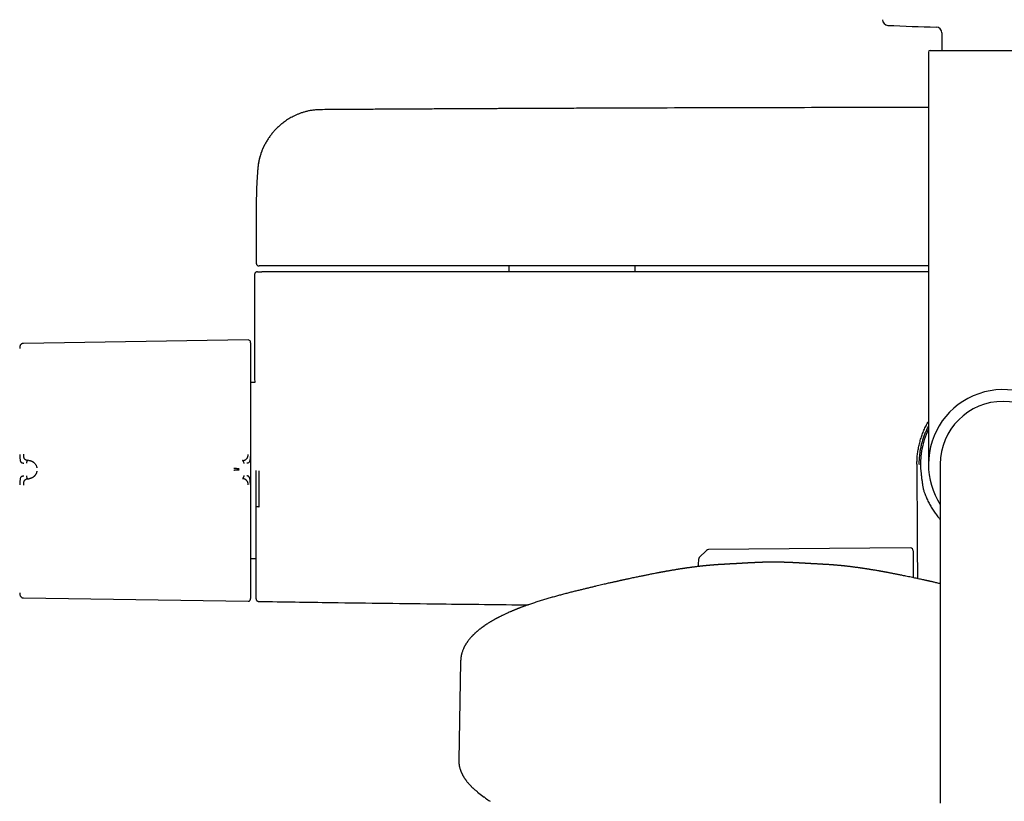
# Model space of a CAD drawing. Header units: millimetres. Extents: x 8 to 1764, y 12 to 2805.
# Tile 5 of 27: x 726 to 898, y 1314 to 1450. Entities that reach past the tile are written whole.
import ezdxf

# ---------------------------------------------------------------- set-up
doc = ezdxf.new("R2010")
doc.units = ezdxf.units.MM

msp = doc.modelspace()

# ---------------------------------------------------------------- linework, layer by layer
at = {"color": 7, "linetype": 'Continuous', "lineweight": 30}
for p, q in [((886.77, 1447.41), (886.77, 1444.36)), ((884.42, 1444.06), (884.42, 1372.36)), ((884.72, 1444.36), (910.12, 1444.36)), ((767.52, 1417.84), (767.52, 1417.8)), ((767.52, 1417.8), (767.52, 1407.36)), ((811.42, 1406.86), (811.42, 1405.86)), ((833.42, 1405.86), (833.42, 1406.86)), ((767.22, 1405.36), (767.22, 1391.83)), ((766.1, 1394), (727.01, 1393.4)), ((766.59, 1393.03), (766.58, 1393.2)), ((767.24, 1386.56), (766.59, 1386.56)), ((727.95, 1373.04), (727.8, 1373.05)), ((882.82, 1372.36), (882.86, 1372.35)), ((882.82, 1372.36), (882.86, 1372.35)), ((886.47, 1372.36), (886.47, 1313.4)), ((883.14, 1370.7), (883.14, 1370.69)), ((727.8, 1369.82), (727.95, 1369.84)), ((845.83, 1357.37), (844.57, 1356.14)), ((881.26, 1357.82), (846.17, 1357.51)), ((881.77, 1357.32), (881.77, 1352.63)), ((766.59, 1355.96), (767.42, 1355.96)), ((866.22, 1354.95), (866.22, 1354.95)), ((727.01, 1349.12), (766.1, 1348.52)), ((803.05, 1338), (802.74, 1320.9)), ((806.01, 1315.36), (805.81, 1315.51)), ((806, 1315.35), (807.13, 1314.47))]:
    msp.add_line(p, q, dxfattribs=at)
at = {"color": 7, "linetype": 'Continuous', "lineweight": 30, "flags": 128}
for points in [[(767.43, 1371.26), (767.43, 1371.21), (767.43, 1371.13), (767.43, 1370.99), (767.43, 1370.82), (767.43, 1370.61), (767.43, 1370.36), (767.43, 1370.08), (767.43, 1369.76), (767.43, 1369.44), (767.43, 1369.09), (767.43, 1368.95), (767.43, 1368.8), (767.43, 1368.65), (767.43, 1368.55), (767.43, 1367.88), (767.43, 1367.22), (767.43, 1366.57), (767.43, 1365.92), (767.43, 1365.28), (767.43, 1364.32), (767.43, 1363.84), (767.43, 1363.61), (767.43, 1363.55), (767.43, 1363.54), (767.43, 1363.53), (767.43, 1363.53), (767.43, 1363.53), (767.43, 1363.53), (767.43, 1363.53), (767.43, 1363.53), (767.43, 1363.48), (767.43, 1363.39), (767.43, 1363.26), (767.43, 1363.1), (767.43, 1362.9), (767.43, 1362.68), (767.43, 1362.43), (767.43, 1362.14), (767.43, 1361.83), (767.43, 1361.48), (767.43, 1361.24), (767.43, 1361.07), (767.43, 1360.95), (767.43, 1360.82), (767.43, 1360.7), (767.43, 1360.57), (767.43, 1360.11), (767.43, 1359.63), (767.43, 1359.15), (767.43, 1358.86), (767.43, 1358.56), (767.43, 1358.26), (767.43, 1357.96), (767.43, 1357.62), (767.43, 1357.31), (767.43, 1357.04), (767.43, 1356.81), (767.43, 1356.62), (767.43, 1356.45), (767.43, 1356.24), (767.43, 1356.01), (767.43, 1355.78), (767.43, 1355.53), (767.43, 1355.27), (767.43, 1355.04), (767.43, 1354.45), (767.43, 1353.9), (767.43, 1353.53), (767.43, 1353.2), (767.43, 1352.91), (767.43, 1352.61), (767.43, 1352.32), (767.43, 1352.22), (767.43, 1352.13), (767.43, 1352.03), (767.43, 1351.94), (767.43, 1351.85), (767.43, 1351.79), (767.43, 1351.65), (767.43, 1351.51), (767.43, 1351.37), (767.43, 1351.24), (767.43, 1351.11), (767.43, 1350.99), (767.43, 1350.91), (767.43, 1350.84), (767.43, 1350.78), (767.43, 1350.74), (767.43, 1350.71), (767.43, 1350.69), (767.43, 1350.67), (767.43, 1350.67), (767.43, 1350.67)], [(767.47, 1371.26), (767.47, 1370.71), (767.47, 1370.12), (767.47, 1369.5), (767.47, 1368.84), (767.47, 1368.13), (767.47, 1367.85), (767.47, 1367.57), (767.47, 1367.28), (767.47, 1367), (767.47, 1366.72), (767.47, 1366.42), (767.47, 1366.09), (767.47, 1365.77), (767.47, 1365.45), (767.47, 1365.09), (767.47, 1365.08), (767.47, 1365.07), (767.47, 1365.07), (767.47, 1365.07), (767.47, 1365.07), (767.47, 1365.07), (767.47, 1365.07), (767.47, 1365.07), (767.47, 1365.07), (767.47, 1365.07)], [(844.42, 1355.8), (844.39, 1354.99), (844.38, 1354.58)]]:
    msp.add_lwpolyline(points, dxfattribs=at)
at = {"color": 7, "linetype": 'Continuous', "lineweight": 30}
for centre, radius, start, end in [((877.41, 1449.71), 1, 180.5, 267.3946), ((897.42, 1889.51), 441.25, 267.3946, 268.4905), ((885.77, 1447.41), 1, 0, 88.4905), ((884.72, 1444.06), 0.3, 90, 180), ((766.11, 1393.6), 0.396, 16.6163, 90.8829), ((897.42, 1372.36), 13, 327.3846, 180), ((897.42, 1372.36), 10.95, 0, 180), ((897.42, 1372.36), 14.37, 154.7516, 186.6248), ((897.42, 1372.36), 13, 180, 212.6154), ((846.18, 1357.01), 0.5, 90.5, 134.362), ((881.27, 1357.32), 0.5, 0, 90.5), ((844.92, 1355.78), 0.5, 134.362, 178.2461), ((764.2, 1349.48), 2.39, 343.3885, 360), ((1767.22, 1371.26), 1000, 181.17981, 181.27569)]:
    msp.add_arc(centre, radius, start, end, dxfattribs=at)
for points, knots in [([(778.63, 1434.05), (778.41, 1434.04), (777.97, 1434.03), (777.34, 1433.96), (776.73, 1433.86), (776.15, 1433.72), (775.61, 1433.57), (775.09, 1433.39), (774.61, 1433.2), (774.16, 1433), (773.75, 1432.78), (773.35, 1432.56), (772.97, 1432.33), (772.6, 1432.08), (772.28, 1431.85), (771.99, 1431.62), (771.64, 1431.33), (771.23, 1430.96), (770.77, 1430.5), (770.34, 1430.01), (769.94, 1429.5), (769.56, 1428.96), (769.21, 1428.38), (768.91, 1427.82), (768.66, 1427.29), (768.46, 1426.8), (768.28, 1426.28), (768.11, 1425.74), (767.98, 1425.17), (767.87, 1424.6), (767.83, 1424.22), (767.81, 1424.04)], [0, 0, 0, 0, 0.041428, 0.081257, 0.119522, 0.156246, 0.191445, 0.225127, 0.257295, 0.287935, 0.317016, 0.344531, 0.373478, 0.400441, 0.425415, 0.448392, 0.469392, 0.509904, 0.551682, 0.590768, 0.630898, 0.672067, 0.714271, 0.757578, 0.789644, 0.822788, 0.857005, 0.892305, 0.928697, 0.966153, 1, 1, 1, 1]), ([(884.42, 1434.42), (882.67, 1434.42), (874.23, 1434.42), (859.08, 1434.39), (844.98, 1434.36), (836.86, 1434.33), (834.74, 1434.32), (832.62, 1434.32), (830.5, 1434.31), (828.37, 1434.3), (826.27, 1434.29), (824.24, 1434.29), (822.31, 1434.28), (820.49, 1434.27), (818.7, 1434.26), (816.95, 1434.26), (815.24, 1434.25), (813.95, 1434.24), (813.04, 1434.24), (812.5, 1434.24), (811.93, 1434.23), (811.33, 1434.23), (810.7, 1434.23), (809.99, 1434.23), (809.21, 1434.22), (808.34, 1434.22), (807.44, 1434.21), (806.48, 1434.21), (805.47, 1434.2), (804.41, 1434.2), (803.31, 1434.19), (802.16, 1434.19), (800.96, 1434.18), (799.72, 1434.17), (798.44, 1434.17), (797.11, 1434.16), (795.74, 1434.15), (794.32, 1434.15), (792.86, 1434.14), (791.35, 1434.13), (789.79, 1434.12), (788.24, 1434.11), (786.69, 1434.1), (785.15, 1434.09), (783.57, 1434.08), (781.95, 1434.08), (780.3, 1434.06), (779.19, 1434.05), (778.63, 1434.05)], [0, 0, 0, 0, 0.049527, 0.239495, 0.429463, 0.449523, 0.469584, 0.489645, 0.509705, 0.529766, 0.549807, 0.569508, 0.587171, 0.604453, 0.621356, 0.637879, 0.654022, 0.669785, 0.674665, 0.679755, 0.685139, 0.690817, 0.696788, 0.703054, 0.710815, 0.718984, 0.727561, 0.736546, 0.746135, 0.756149, 0.766588, 0.777451, 0.78874, 0.800453, 0.812591, 0.825154, 0.838141, 0.851554, 0.865391, 0.879653, 0.89434, 0.909452, 0.923677, 0.938259, 0.953199, 0.968497, 0.984164, 1, 1, 1, 1]), ([(769.2, 1428.35), (769.19, 1428.34), (769.14, 1428.24), (769.06, 1428.1), (768.97, 1427.93), (768.91, 1427.81), (768.85, 1427.69), (768.79, 1427.57), (768.74, 1427.46), (768.7, 1427.36), (768.65, 1427.26), (768.6, 1427.14), (768.53, 1426.98), (768.46, 1426.79), (768.37, 1426.56), (768.28, 1426.3), (768.22, 1426.08), (768.17, 1425.92), (768.14, 1425.83), (768.12, 1425.75), (768.1, 1425.67), (768.08, 1425.6), (768.06, 1425.5), (768.03, 1425.37), (767.99, 1425.22), (767.96, 1425.08), (767.94, 1424.94), (767.91, 1424.81), (767.89, 1424.67), (767.87, 1424.54), (767.85, 1424.39), (767.83, 1424.23), (767.81, 1424.09), (767.8, 1423.99), (767.8, 1423.96)], [0, 0, 0, 0, 0.00924, 0.070874, 0.103124, 0.133689, 0.162569, 0.189764, 0.215272, 0.239092, 0.261225, 0.288874, 0.32554, 0.371225, 0.422443, 0.481652, 0.548859, 0.571885, 0.589812, 0.607416, 0.624697, 0.641656, 0.658291, 0.692849, 0.725923, 0.757488, 0.787543, 0.816113, 0.844139, 0.874227, 0.906414, 0.940749, 0.977292, 1, 1, 1, 1]), ([(767.8, 1423.96), (767.8, 1423.93), (767.79, 1423.86), (767.78, 1423.74), (767.77, 1423.62), (767.76, 1423.5), (767.75, 1423.38), (767.74, 1423.27), (767.73, 1423.15), (767.72, 1423.01), (767.71, 1422.85), (767.7, 1422.66), (767.68, 1422.47), (767.67, 1422.28), (767.66, 1422.09), (767.65, 1421.9), (767.63, 1421.72), (767.62, 1421.55), (767.62, 1421.38), (767.61, 1421.21), (767.6, 1421.04), (767.59, 1420.85), (767.58, 1420.66), (767.57, 1420.47), (767.56, 1420.28), (767.56, 1420.1), (767.55, 1419.93), (767.55, 1419.76), (767.54, 1419.6), (767.54, 1419.43), (767.53, 1419.27), (767.53, 1419.11), (767.53, 1418.95), (767.53, 1418.77), (767.52, 1418.61), (767.52, 1418.48), (767.52, 1418.36), (767.52, 1418.25), (767.52, 1418.14), (767.52, 1418.03), (767.52, 1417.93), (767.52, 1417.86), (767.52, 1417.82)], [0, 0, 0, 0, 0.014073, 0.0344528, 0.0534633, 0.0718434, 0.0898157, 0.1075742, 0.1259077, 0.1453439, 0.1742856, 0.2037688, 0.2333691, 0.2638149, 0.2953103, 0.3252321, 0.3535692, 0.3809331, 0.4075301, 0.4353849, 0.4637378, 0.4935908, 0.5247043, 0.5570067, 0.5889962, 0.6175063, 0.6446041, 0.6717311, 0.6991847, 0.7268644, 0.7545802, 0.7823276, 0.8107305, 0.8414456, 0.8745619, 0.8941998, 0.914594, 0.9347085, 0.9533032, 0.9703799, 0.9859436, 1, 1, 1, 1]), ([(767.52, 1407.36), (767.52, 1407.32), (767.53, 1407.24), (767.56, 1407.15), (767.59, 1407.09), (767.62, 1407.05), (767.64, 1407.03), (767.67, 1406.99), (767.72, 1406.96), (767.78, 1406.92), (767.85, 1406.88), (767.94, 1406.86), (767.99, 1406.86), (768.02, 1406.86)], [0, 0, 0, 0, 0.120653, 0.223633, 0.303955, 0.334767, 0.36325, 0.400668, 0.478387, 0.584053, 0.701568, 0.840573, 1, 1, 1, 1]), ([(768.25, 1406.86), (768.25, 1406.86), (768.25, 1406.86), (768.25, 1406.86), (768.25, 1406.86), (768.24, 1406.86), (768.24, 1406.86), (768.23, 1406.86), (768.23, 1406.86), (768.23, 1406.86), (768.23, 1406.86), (768.23, 1406.86), (768.22, 1406.86), (768.22, 1406.86), (768.22, 1406.86), (768.22, 1406.86), (768.22, 1406.86), (768.21, 1406.86), (768.2, 1406.86), (768.19, 1406.86), (768.19, 1406.86), (768.18, 1406.86), (768.18, 1406.86), (768.15, 1406.86), (768.1, 1406.86), (768.05, 1406.86), (768.02, 1406.86), (768.02, 1406.86), (768.02, 1406.86)], [0, 0, 0, 0, 0.007098, 0.015378, 0.024839, 0.034649, 0.043776, 0.052903, 0.06203, 0.064029, 0.065774, 0.067837, 0.070218, 0.072918, 0.075936, 0.079273, 0.09009, 0.103316, 0.125041, 0.139826, 0.154331, 0.168837, 0.183346, 0.197858, 0.353332, 0.630969, 0.878854, 1, 1, 1, 1]), ([(768.75, 1406.86), (768.72, 1406.86), (768.65, 1406.86), (768.56, 1406.86), (768.48, 1406.86), (768.41, 1406.86), (768.36, 1406.86), (768.33, 1406.86), (768.29, 1406.86), (768.27, 1406.86), (768.26, 1406.86), (768.25, 1406.86)], [0, 0, 0, 0, 0.124313, 0.250379, 0.373554, 0.499975, 0.581965, 0.664762, 0.749742, 0.866522, 1, 1, 1, 1]), ([(884.42, 1406.86), (883.6, 1406.86), (876.5, 1406.86), (863.11, 1406.86), (844.23, 1406.86), (825.36, 1406.86), (806.49, 1406.86), (787.62, 1406.86), (775.04, 1406.86), (768.75, 1406.86)], [0, 0, 0, 0, 0.021098, 0.184242, 0.347388, 0.510536, 0.673686, 0.836841, 1, 1, 1, 1]), ([(767.72, 1405.86), (767.67, 1405.85), (767.57, 1405.84), (767.44, 1405.78), (767.33, 1405.68), (767.26, 1405.57), (767.22, 1405.46), (767.22, 1405.38), (767.22, 1405.35)], [0, 0, 0, 0, 0.176854, 0.367296, 0.563683, 0.716408, 0.862915, 1, 1, 1, 1]), ([(767.72, 1405.86), (767.72, 1405.86), (767.72, 1405.86), (767.76, 1405.86), (767.83, 1405.86), (767.92, 1405.86), (767.96, 1405.86)], [0, 0, 0, 0, 0.129979, 0.419964, 0.709967, 1, 1, 1, 1]), ([(767.96, 1405.86), (767.97, 1405.86), (767.97, 1405.86), (768, 1405.86), (768.05, 1405.86), (768.12, 1405.86), (768.2, 1405.86), (768.29, 1405.86), (768.38, 1405.86), (768.45, 1405.86), (768.48, 1405.86)], [0, 0, 0, 0, 0.120081, 0.240494, 0.369919, 0.499995, 0.62942, 0.759495, 0.879582, 1, 1, 1, 1]), ([(884.42, 1405.86), (883.59, 1405.86), (876.47, 1405.86), (863.03, 1405.86), (844.12, 1405.86), (825.21, 1405.86), (806.3, 1405.86), (787.39, 1405.86), (774.78, 1405.86), (768.48, 1405.86)], [0, 0, 0, 0, 0.0213265, 0.1844324, 0.3475398, 0.5106494, 0.6737621, 0.8368787, 1, 1, 1, 1]), ([(726.42, 1392.89), (726.41, 1392.86), (726.38, 1392.73), (726.38, 1392.6), (726.37, 1392.5)], [0, 0, 0, 0, 0.219601, 1, 1, 1, 1]), ([(727.01, 1393.4), (726.97, 1393.39), (726.9, 1393.39), (726.8, 1393.36), (726.71, 1393.32), (726.62, 1393.25), (726.54, 1393.17), (726.48, 1393.09), (726.44, 1392.99), (726.42, 1392.92), (726.41, 1392.89)], [0, 0, 0, 0, 0.118974, 0.24329, 0.370908, 0.500425, 0.629749, 0.757022, 0.881088, 1, 1, 1, 1]), ([(766.58, 1393.2), (766.58, 1393.21), (766.58, 1393.24), (766.58, 1393.28), (766.57, 1393.32), (766.57, 1393.36), (766.56, 1393.39), (766.56, 1393.43), (766.55, 1393.45), (766.55, 1393.48), (766.54, 1393.52), (766.53, 1393.58), (766.51, 1393.64), (766.5, 1393.69), (766.49, 1393.7)], [0, 0, 0, 0, 0.148706, 0.350976, 0.476305, 0.57918, 0.660142, 0.720609, 0.744277, 0.764669, 0.810187, 0.867385, 0.949069, 1, 1, 1, 1]), ([(766.59, 1372.23), (766.59, 1372.52), (766.59, 1373.1), (766.59, 1373.97), (766.59, 1374.84), (766.59, 1375.72), (766.59, 1376.54), (766.59, 1377.3), (766.59, 1377.99), (766.59, 1378.68), (766.59, 1379.37), (766.59, 1380.12), (766.59, 1380.92), (766.59, 1381.77), (766.59, 1382.61), (766.59, 1383.43), (766.59, 1384.22), (766.59, 1384.98), (766.59, 1385.72), (766.59, 1386.43), (766.59, 1387.11), (766.59, 1387.76), (766.59, 1388.38), (766.59, 1388.97), (766.59, 1389.52), (766.59, 1390), (766.59, 1390.4), (766.59, 1390.75), (766.59, 1391.08), (766.59, 1391.37), (766.59, 1391.67), (766.59, 1391.96), (766.59, 1392.23), (766.59, 1392.46), (766.59, 1392.65), (766.59, 1392.8), (766.59, 1392.91), (766.59, 1392.98), (766.59, 1393.03), (766.59, 1393.03), (766.59, 1393.03)], [0, 0, 0, 0, 0.025952, 0.051905, 0.078484, 0.105246, 0.132415, 0.154017, 0.175632, 0.197665, 0.219769, 0.241891, 0.270552, 0.29922, 0.328199, 0.35726, 0.386479, 0.415276, 0.444127, 0.473038, 0.50197, 0.53138, 0.560795, 0.590076, 0.619305, 0.648378, 0.671087, 0.693811, 0.71623, 0.738581, 0.760951, 0.788826, 0.816706, 0.844065, 0.871258, 0.898052, 0.924, 0.949742, 0.974865, 1, 1, 1, 1]), ([(767.22, 1391.83), (767.22, 1391.77), (767.22, 1391.35), (767.22, 1390.56), (767.23, 1389.65), (767.23, 1388.93), (767.23, 1388.42), (767.23, 1387.95), (767.23, 1387.5), (767.24, 1387.05), (767.24, 1386.73), (767.24, 1386.57), (767.24, 1386.56)], [0, 0, 0, 0, 0.036933, 0.241767, 0.452203, 0.557368, 0.653378, 0.739189, 0.823672, 0.908166, 0.991801, 1, 1, 1, 1]), ([(882.42, 1372.36), (882.42, 1372.64), (882.43, 1373.2), (882.5, 1374.04), (882.62, 1374.87), (882.79, 1375.7), (883, 1376.51), (883.25, 1377.31), (883.55, 1378.1), (883.9, 1378.87), (884.19, 1379.45), (884.37, 1379.76), (884.42, 1379.83)], [0, 0, 0, 0, 0.107524, 0.215048, 0.322572, 0.430096, 0.53762, 0.645144, 0.752668, 0.860192, 0.967716, 1, 1, 1, 1]), ([(882.82, 1372.36), (882.82, 1372.53), (882.82, 1372.86), (882.85, 1373.36), (882.89, 1373.86), (882.96, 1374.41), (883.06, 1375.02), (883.19, 1375.68), (883.36, 1376.33), (883.57, 1376.98), (883.8, 1377.62), (884.05, 1378.22), (884.26, 1378.68), (884.38, 1378.93), (884.42, 1378.99)], [0, 0, 0, 0, 0.072689, 0.145377, 0.218322, 0.291265, 0.3886, 0.48599, 0.583327, 0.682107, 0.78094, 0.879726, 0.967533, 1, 1, 1, 1]), ([(726.41, 1374.06), (726.41, 1373.96), (726.42, 1373.77), (726.42, 1373.5), (726.43, 1373.25), (726.46, 1373.04), (726.5, 1372.88), (726.55, 1372.76), (726.62, 1372.7), (726.72, 1372.64), (726.83, 1372.6), (726.97, 1372.58), (727.05, 1372.58), (727.1, 1372.57), (727.11, 1372.57), (727.11, 1372.57), (727.12, 1372.57)], [0, 0, 0, 0, 0.117772, 0.228252, 0.33124, 0.427014, 0.515099, 0.595624, 0.669421, 0.735797, 0.846044, 0.926768, 0.978141, 0.992758, 0.997301, 1, 1, 1, 1]), ([(727.01, 1374.13), (727.01, 1374.08), (727.01, 1374), (727.01, 1373.89), (727.02, 1373.8), (727.03, 1373.73), (727.04, 1373.66), (727.06, 1373.57), (727.1, 1373.47), (727.14, 1373.39), (727.18, 1373.34), (727.22, 1373.29), (727.25, 1373.26), (727.29, 1373.23), (727.33, 1373.21), (727.37, 1373.18), (727.42, 1373.16), (727.48, 1373.13), (727.55, 1373.1), (727.66, 1373.07), (727.75, 1373.06), (727.8, 1373.05)], [0, 0, 0, 0, 0.06903, 0.134235, 0.175164, 0.213842, 0.250153, 0.316409, 0.379903, 0.440877, 0.499493, 0.531343, 0.56443, 0.598777, 0.634403, 0.671316, 0.709518, 0.749005, 0.806292, 0.890329, 1, 1, 1, 1]), ([(765.13, 1373.01), (765.13, 1373.01), (765.13, 1373.01), (765.14, 1373.01), (765.15, 1373.01), (765.18, 1373.01), (765.22, 1373.02), (765.25, 1373.02), (765.29, 1373.03), (765.33, 1373.04), (765.37, 1373.05), (765.42, 1373.07), (765.48, 1373.09), (765.55, 1373.12), (765.62, 1373.16), (765.69, 1373.2), (765.74, 1373.24), (765.81, 1373.29), (765.88, 1373.36), (765.94, 1373.44), (766, 1373.53), (766.04, 1373.62), (766.07, 1373.72), (766.09, 1373.83), (766.1, 1373.95), (766.1, 1374.03), (766.1, 1374.08)], [0, 0, 0, 0, 0.000491, 0.00471, 0.016802, 0.036352, 0.063454, 0.085778, 0.111551, 0.140816, 0.173613, 0.20998, 0.249951, 0.306472, 0.35978, 0.409814, 0.456539, 0.499944, 0.569692, 0.634786, 0.695347, 0.751725, 0.809512, 0.868825, 0.931233, 1, 1, 1, 1]), ([(766.49, 1374.04), (766.49, 1373.95), (766.49, 1373.77), (766.47, 1373.5), (766.45, 1373.25), (766.4, 1373.01), (766.34, 1372.84), (766.28, 1372.72), (766.2, 1372.63), (766.06, 1372.56), (765.93, 1372.54), (765.87, 1372.53)], [0, 0, 0, 0, 0.12498, 0.249974, 0.375129, 0.4995, 0.626711, 0.691987, 0.75435, 0.875912, 1, 1, 1, 1]), ([(727.8, 1373.05), (727.78, 1373.05), (727.75, 1373.04), (727.7, 1373), (727.66, 1372.95), (727.61, 1372.85), (727.56, 1372.72), (727.54, 1372.6), (727.54, 1372.54)], [0, 0, 0, 0, 0.111321, 0.223608, 0.341847, 0.467306, 0.733252, 1, 1, 1, 1]), ([(727.95, 1373.04), (727.95, 1373.04), (727.95, 1373.04), (727.96, 1373.04), (727.97, 1373.04), (727.99, 1373.04), (728.02, 1373.04), (728.06, 1373.03), (728.11, 1373.02), (728.15, 1373.01), (728.21, 1373), (728.26, 1372.99), (728.33, 1372.97), (728.4, 1372.94), (728.47, 1372.91), (728.54, 1372.88), (728.6, 1372.84), (728.66, 1372.81), (728.71, 1372.77), (728.76, 1372.74), (728.85, 1372.67), (728.96, 1372.57), (729.08, 1372.42), (729.18, 1372.27), (729.25, 1372.13), (729.3, 1372), (729.33, 1371.87), (729.35, 1371.78), (729.36, 1371.74)], [0, 0, 0, 0, 0.000168, 0.001366, 0.004586, 0.016604, 0.036112, 0.063203, 0.085536, 0.111339, 0.140658, 0.173547, 0.210058, 0.250245, 0.293157, 0.333715, 0.371864, 0.407554, 0.440746, 0.471406, 0.499508, 0.598574, 0.690499, 0.775233, 0.835887, 0.893463, 0.948098, 1, 1, 1, 1]), ([(765.4, 1372.49), (765.39, 1372.55), (765.38, 1372.64), (765.34, 1372.75), (765.31, 1372.83), (765.27, 1372.9), (765.23, 1372.96), (765.18, 1373), (765.14, 1373), (765.13, 1373.01)], [0, 0, 0, 0, 0.265969, 0.400576, 0.531824, 0.657229, 0.775647, 0.8883, 1, 1, 1, 1]), ([(766.59, 1370.62), (766.59, 1370.95), (766.59, 1371.49), (766.59, 1372.03), (766.59, 1372.23)], [0, 0, 0, 0, 0.612782, 1, 1, 1, 1]), ([(882.42, 1372.36), (882.42, 1372.18), (882.42, 1371.82), (882.42, 1371.32), (882.42, 1370.84), (882.42, 1370.4), (882.42, 1369.58), (882.42, 1367.93), (882.43, 1366.29), (882.43, 1365.04), (882.43, 1364.6), (882.43, 1364.14), (882.44, 1363.65), (882.44, 1363.12), (882.44, 1362.56), (882.44, 1361.94), (882.45, 1361.27), (882.45, 1360.54), (882.46, 1359.77), (882.46, 1358.96), (882.47, 1358.07), (882.48, 1357.08), (882.48, 1356), (882.49, 1354.86), (882.5, 1353.68), (882.51, 1352.88), (882.52, 1352.47)], [0, 0, 0, 0, 0.027419, 0.053023, 0.076812, 0.098787, 0.119614, 0.201306, 0.346957, 0.367742, 0.3894, 0.412694, 0.437625, 0.464191, 0.492395, 0.522234, 0.556948, 0.593642, 0.632315, 0.672969, 0.715602, 0.767401, 0.821851, 0.878951, 0.938703, 1, 1, 1, 1]), ([(727.12, 1370.3), (727.11, 1370.3), (727.09, 1370.3), (727.05, 1370.3), (726.98, 1370.29), (726.89, 1370.28), (726.79, 1370.25), (726.7, 1370.22), (726.62, 1370.17), (726.55, 1370.1), (726.5, 1369.98), (726.46, 1369.81), (726.43, 1369.6), (726.42, 1369.35), (726.42, 1369.08), (726.41, 1368.89), (726.41, 1368.79)], [0, 0, 0, 0, 0.0075393, 0.0326022, 0.0741798, 0.1249292, 0.188679, 0.2655647, 0.3319143, 0.4056341, 0.4860449, 0.5739841, 0.669568, 0.7723255, 0.8825374, 1, 1, 1, 1]), ([(727.54, 1370.34), (727.54, 1370.28), (727.56, 1370.17), (727.61, 1370.03), (727.66, 1369.93), (727.7, 1369.88), (727.75, 1369.84), (727.78, 1369.83), (727.8, 1369.82)], [0, 0, 0, 0, 0.2667478, 0.5326935, 0.6581531, 0.7763921, 0.8886794, 1, 1, 1, 1]), ([(729.36, 1371.16), (729.35, 1371.12), (729.33, 1371.03), (729.3, 1370.9), (729.25, 1370.78), (729.19, 1370.67), (729.14, 1370.58), (729.1, 1370.51), (729.05, 1370.44), (728.99, 1370.37), (728.94, 1370.31), (728.87, 1370.25), (728.8, 1370.19), (728.71, 1370.12), (728.64, 1370.07), (728.58, 1370.04), (728.55, 1370.02), (728.52, 1370), (728.49, 1369.99), (728.46, 1369.97), (728.43, 1369.96), (728.36, 1369.93), (728.27, 1369.9), (728.16, 1369.87), (728.08, 1369.85), (728.02, 1369.85), (727.99, 1369.84), (727.97, 1369.84), (727.96, 1369.84), (727.95, 1369.84), (727.95, 1369.84), (727.95, 1369.84), (727.95, 1369.84)], [0, 0, 0, 0, 0.0513729, 0.1056652, 0.1631022, 0.2238276, 0.2600471, 0.2973724, 0.3358052, 0.3753432, 0.4159812, 0.457712, 0.5005272, 0.5579595, 0.6251507, 0.6415529, 0.6584298, 0.675777, 0.6935901, 0.7118644, 0.7305947, 0.7497758, 0.8265384, 0.8887841, 0.9369303, 0.9640116, 0.9834945, 0.9954714, 0.9986645, 0.9995643, 0.9998401, 1, 1, 1, 1]), ([(764.54, 1371.56), (764.47, 1371.57), (764.34, 1371.58), (764.15, 1371.6), (763.99, 1371.6), (763.87, 1371.61), (763.74, 1371.61), (763.66, 1371.61), (763.62, 1371.61)], [0, 0, 0, 0, 0.265092, 0.51727, 0.63961, 0.760215, 0.879977, 1, 1, 1, 1]), ([(764.55, 1371.37), (764.48, 1371.36), (764.34, 1371.34), (764.15, 1371.34), (763.99, 1371.33), (763.87, 1371.32), (763.74, 1371.31), (763.66, 1371.3), (763.62, 1371.3)], [0, 0, 0, 0, 0.265292, 0.517949, 0.64034, 0.760779, 0.880223, 1, 1, 1, 1]), ([(765.13, 1369.88), (765.14, 1369.88), (765.18, 1369.89), (765.23, 1369.93), (765.27, 1369.99), (765.31, 1370.06), (765.34, 1370.14), (765.38, 1370.25), (765.39, 1370.34), (765.4, 1370.4)], [0, 0, 0, 0, 0.1117, 0.224353, 0.342772, 0.468177, 0.599425, 0.734033, 1, 1, 1, 1]), ([(766.49, 1368.82), (766.49, 1368.92), (766.49, 1369.1), (766.48, 1369.31), (766.47, 1369.44), (766.46, 1369.51), (766.46, 1369.58), (766.44, 1369.68), (766.43, 1369.78), (766.41, 1369.87), (766.39, 1369.94), (766.37, 1370), (766.35, 1370.04), (766.32, 1370.1), (766.29, 1370.17), (766.2, 1370.26), (766.06, 1370.33), (765.94, 1370.35), (765.87, 1370.36)], [0, 0, 0, 0, 0.125554, 0.251039, 0.290001, 0.310057, 0.344618, 0.393554, 0.456767, 0.493798, 0.534579, 0.576341, 0.60187, 0.627562, 0.693703, 0.759502, 0.875658, 1, 1, 1, 1]), ([(766.59, 1349.48), (766.59, 1349.49), (766.59, 1349.5), (766.59, 1349.56), (766.59, 1349.65), (766.59, 1349.78), (766.59, 1349.94), (766.59, 1350.11), (766.59, 1350.29), (766.59, 1350.5), (766.59, 1350.73), (766.59, 1351.01), (766.59, 1351.35), (766.59, 1351.76), (766.59, 1352.2), (766.59, 1352.69), (766.59, 1353.22), (766.59, 1353.77), (766.59, 1354.36), (766.59, 1354.99), (766.59, 1355.65), (766.59, 1356.35), (766.59, 1357.08), (766.59, 1357.84), (766.59, 1358.62), (766.59, 1359.37), (766.59, 1360.08), (766.59, 1360.74), (766.59, 1361.41), (766.59, 1362.09), (766.59, 1362.83), (766.59, 1363.65), (766.59, 1364.53), (766.59, 1365.42), (766.59, 1366.3), (766.59, 1367.19), (766.59, 1368.06), (766.59, 1368.92), (766.59, 1369.77), (766.59, 1370.34), (766.59, 1370.62)], [0, 0, 0, 0, 0.025584, 0.05117, 0.077404, 0.103828, 0.130677, 0.152041, 0.173419, 0.195242, 0.217142, 0.23906, 0.267512, 0.29597, 0.324782, 0.353689, 0.382787, 0.411491, 0.440267, 0.469148, 0.498049, 0.527491, 0.556939, 0.586301, 0.615625, 0.644825, 0.667655, 0.690501, 0.713078, 0.735595, 0.75813, 0.786264, 0.814404, 0.842056, 0.86955, 0.896665, 0.922944, 0.949025, 0.974507, 1, 1, 1, 1]), ([(767.98, 1371.24), (767.98, 1371), (767.98, 1370.55), (767.98, 1369.88), (767.98, 1369.25), (767.98, 1368.65), (767.98, 1368.07), (767.98, 1367.4), (767.98, 1366.64), (767.98, 1365.78), (767.98, 1365.21), (767.98, 1364.93)], [0, 0, 0, 0, 0.109932, 0.213734, 0.312257, 0.406498, 0.497527, 0.586403, 0.724001, 0.861491, 1, 1, 1, 1]), ([(883.14, 1370.69), (883.17, 1370.42), (883.23, 1369.95), (883.32, 1369.28), (883.41, 1368.68), (883.5, 1368.19), (883.6, 1367.79), (883.66, 1367.6), (883.69, 1367.5)], [0, 0, 0, 0, 0.250879, 0.437484, 0.624144, 0.811473, 0.905748, 1, 1, 1, 1]), ([(727.8, 1369.82), (727.78, 1369.82), (727.73, 1369.82), (727.67, 1369.8), (727.62, 1369.79), (727.57, 1369.78), (727.53, 1369.76), (727.5, 1369.75), (727.44, 1369.73), (727.36, 1369.69), (727.27, 1369.62), (727.19, 1369.55), (727.14, 1369.47), (727.1, 1369.41), (727.08, 1369.35), (727.06, 1369.3), (727.05, 1369.25), (727.04, 1369.18), (727.02, 1369.09), (727.01, 1368.98), (727.01, 1368.86), (727.01, 1368.78), (727.01, 1368.73)], [0, 0, 0, 0, 0.050045, 0.095553, 0.136383, 0.17242, 0.203582, 0.229806, 0.251048, 0.341132, 0.424232, 0.500467, 0.559068, 0.620038, 0.651467, 0.683568, 0.716366, 0.749871, 0.805208, 0.865749, 0.930959, 1, 1, 1, 1]), ([(766.1, 1368.79), (766.1, 1368.84), (766.1, 1368.93), (766.09, 1369.05), (766.07, 1369.16), (766.04, 1369.25), (766.01, 1369.32), (765.97, 1369.38), (765.93, 1369.45), (765.87, 1369.53), (765.8, 1369.59), (765.73, 1369.65), (765.65, 1369.7), (765.57, 1369.75), (765.5, 1369.78), (765.45, 1369.8), (765.42, 1369.81), (765.39, 1369.82), (765.35, 1369.84), (765.31, 1369.85), (765.26, 1369.86), (765.22, 1369.87), (765.18, 1369.87), (765.15, 1369.88), (765.14, 1369.88), (765.13, 1369.88), (765.13, 1369.88), (765.13, 1369.88), (765.13, 1369.88), (765.13, 1369.88), (765.13, 1369.88), (765.13, 1369.88)], [0, 0, 0, 0, 0.069381, 0.134474, 0.194647, 0.249723, 0.286616, 0.328877, 0.376647, 0.440744, 0.499958, 0.554703, 0.614664, 0.6798, 0.750013, 0.76892, 0.790509, 0.814753, 0.841618, 0.871065, 0.903043, 0.937492, 0.964713, 0.984146, 0.995886, 0.998893, 0.999683, 0.9999, 0.999964, 0.999986, 1, 1, 1, 1]), ([(883.69, 1367.5), (883.79, 1367.24), (883.99, 1366.72), (884.33, 1365.97), (884.71, 1365.24), (885.12, 1364.55), (885.57, 1363.88), (886.02, 1363.28), (886.33, 1362.93), (886.47, 1362.77)], [0, 0, 0, 0, 0.151103, 0.302207, 0.448608, 0.595122, 0.741523, 0.887923, 1, 1, 1, 1]), ([(767.98, 1364.93), (767.95, 1364.93), (767.88, 1364.93), (767.79, 1364.94), (767.7, 1364.95), (767.62, 1364.97), (767.55, 1364.99), (767.5, 1365.02), (767.47, 1365.04), (767.47, 1365.06), (767.47, 1365.07)], [0, 0, 0, 0, 0.116925, 0.240508, 0.368965, 0.500005, 0.631045, 0.7595, 0.88308, 1, 1, 1, 1]), ([(767.42, 1355.96), (767.42, 1355.88), (767.42, 1355.65), (767.42, 1355.27), (767.42, 1354.8), (767.42, 1354.29), (767.42, 1353.72), (767.42, 1353.11), (767.43, 1352.47), (767.43, 1351.81), (767.43, 1351.21), (767.43, 1350.83), (767.43, 1350.67)], [0, 0, 0, 0, 0.046735, 0.126692, 0.215575, 0.313385, 0.420123, 0.535789, 0.660383, 0.782436, 0.911993, 1, 1, 1, 1]), ([(848.78, 1354.95), (848.72, 1354.95), (848.62, 1354.94), (848.49, 1354.93), (848.39, 1354.93), (848.25, 1354.92), (848.11, 1354.91), (847.97, 1354.9), (847.87, 1354.9), (847.77, 1354.89), (847.66, 1354.88), (847.57, 1354.88), (847.5, 1354.87), (847.43, 1354.87), (847.34, 1354.86), (847.25, 1354.85), (847.16, 1354.85), (847.09, 1354.84), (847.03, 1354.84), (846.99, 1354.83), (846.94, 1354.83), (846.88, 1354.82), (846.81, 1354.82), (846.72, 1354.81), (846.6, 1354.8), (846.48, 1354.79), (846.36, 1354.78), (846.24, 1354.77), (846.14, 1354.76), (846.03, 1354.75), (845.92, 1354.74), (845.8, 1354.73), (845.69, 1354.72), (845.59, 1354.71), (845.5, 1354.7), (845.41, 1354.69), (845.3, 1354.68), (845.18, 1354.67), (845.04, 1354.65), (844.89, 1354.64), (844.75, 1354.62), (844.59, 1354.6), (844.41, 1354.58), (844.21, 1354.56), (844, 1354.53), (843.77, 1354.5), (843.54, 1354.47), (843.3, 1354.44), (843.09, 1354.41), (842.9, 1354.39), (842.72, 1354.36), (842.56, 1354.34), (842.41, 1354.32), (842.27, 1354.3), (842.16, 1354.28), (842.07, 1354.27), (842, 1354.26), (841.9, 1354.24), (841.78, 1354.23), (841.64, 1354.21), (841.48, 1354.18), (841.32, 1354.16), (841.15, 1354.13), (840.98, 1354.1), (840.83, 1354.08), (840.64, 1354.05), (840.42, 1354.01), (840.19, 1353.97), (839.97, 1353.94), (839.76, 1353.9), (839.55, 1353.87), (839.35, 1353.83), (839.17, 1353.8), (839.02, 1353.77), (838.89, 1353.75), (838.77, 1353.73), (838.66, 1353.71), (838.58, 1353.69), (838.52, 1353.68), (838.45, 1353.67), (838.36, 1353.65), (838.24, 1353.63), (838.1, 1353.61), (837.95, 1353.58), (837.79, 1353.55), (837.6, 1353.51), (837.41, 1353.48), (837.14, 1353.43), (836.82, 1353.36), (836.44, 1353.29), (836.09, 1353.22), (835.75, 1353.15), (835.45, 1353.09), (835.16, 1353.04), (834.89, 1352.98), (834.6, 1352.92), (834.28, 1352.86), (833.94, 1352.78), (833.56, 1352.7), (833.16, 1352.62), (832.76, 1352.54), (832.42, 1352.46), (832.13, 1352.4), (831.91, 1352.35), (831.69, 1352.31), (831.48, 1352.26), (831.28, 1352.21), (831.1, 1352.18), (830.95, 1352.14), (830.84, 1352.12), (830.73, 1352.09), (830.61, 1352.07), (830.45, 1352.03), (830.25, 1351.99), (830.05, 1351.94), (829.83, 1351.89), (829.59, 1351.84), (829.34, 1351.78), (829.05, 1351.72), (828.73, 1351.65), (828.39, 1351.57), (828, 1351.48), (827.57, 1351.38), (827.08, 1351.26), (826.56, 1351.14), (826, 1351.01), (825.43, 1350.87), (824.84, 1350.73), (824.23, 1350.58), (823.6, 1350.43), (822.94, 1350.26), (822.24, 1350.09), (821.52, 1349.9), (820.8, 1349.71), (820.07, 1349.52), (819.35, 1349.32), (818.6, 1349.11), (817.85, 1348.89), (817.08, 1348.66), (816.57, 1348.5), (816.31, 1348.42)], [0, 0, 0, 0, 0.0046436, 0.0083691, 0.0112155, 0.0138059, 0.0220156, 0.0251021, 0.0285467, 0.0323842, 0.0363536, 0.0397202, 0.0420478, 0.0446177, 0.0477907, 0.051509, 0.0548684, 0.0575572, 0.0594787, 0.0610949, 0.0629056, 0.0649192, 0.0671357, 0.0711438, 0.075491, 0.0801402, 0.0849758, 0.0893072, 0.093067, 0.0970819, 0.101254, 0.105878, 0.1102266, 0.1139255, 0.1169745, 0.11987, 0.1241465, 0.1290869, 0.1344324, 0.1398211, 0.1452498, 0.1507176, 0.1574037, 0.164666, 0.1725077, 0.180694, 0.1898489, 0.1982773, 0.2059806, 0.2129611, 0.2192425, 0.2249893, 0.2303181, 0.2351365, 0.2394478, 0.241752, 0.2443344, 0.2476645, 0.2517405, 0.2566665, 0.2623655, 0.2684173, 0.2742483, 0.2798567, 0.2852436, 0.2904103, 0.2990913, 0.3070761, 0.3143665, 0.3212476, 0.328052, 0.3347801, 0.3414311, 0.3457343, 0.3500041, 0.354189, 0.3576758, 0.3602852, 0.3620166, 0.3639842, 0.3669183, 0.3708197, 0.3756887, 0.3802809, 0.3854926, 0.3913238, 0.397774, 0.404403, 0.4167879, 0.4283315, 0.4395715, 0.4498858, 0.4592738, 0.4677345, 0.4758887, 0.4845631, 0.4937621, 0.5044872, 0.515848, 0.5277505, 0.5395978, 0.5512846, 0.557759, 0.5641828, 0.5705561, 0.5768787, 0.5829191, 0.5879798, 0.5921442, 0.5954121, 0.5977833, 0.6014713, 0.606041, 0.6114976, 0.6178413, 0.6237537, 0.6302726, 0.6375014, 0.6455297, 0.6543577, 0.6639859, 0.674415, 0.6868127, 0.700181, 0.7145208, 0.7298332, 0.746119, 0.7617698, 0.7782266, 0.7954897, 0.8135601, 0.8324396, 0.8521296, 0.8726311, 0.8921382, 0.9123306, 0.9332119, 0.9547824, 0.9770436, 1, 1, 1, 1]), ([(857.49, 1355.34), (857.41, 1355.34), (857.21, 1355.34), (856.92, 1355.34), (856.64, 1355.33), (856.38, 1355.33), (856.17, 1355.32), (856, 1355.32), (855.86, 1355.32), (855.75, 1355.31), (855.66, 1355.31), (855.59, 1355.31), (855.55, 1355.31), (855.51, 1355.3), (855.44, 1355.3), (855.34, 1355.3), (855.23, 1355.29), (855.11, 1355.29), (854.98, 1355.28), (854.84, 1355.28), (854.67, 1355.27), (854.51, 1355.26), (854.37, 1355.26), (854.24, 1355.25), (854.09, 1355.24), (853.94, 1355.24), (853.79, 1355.23), (853.66, 1355.22), (853.54, 1355.22), (853.41, 1355.21), (853.3, 1355.2), (853.19, 1355.2), (853.09, 1355.19), (852.99, 1355.19), (852.87, 1355.18), (852.76, 1355.17), (852.64, 1355.17), (852.53, 1355.16), (852.43, 1355.16), (852.35, 1355.15), (852.28, 1355.15), (852.22, 1355.14), (852.14, 1355.14), (852.04, 1355.13), (851.93, 1355.13), (851.83, 1355.12), (851.75, 1355.12), (851.66, 1355.11), (851.57, 1355.11), (851.47, 1355.1), (851.34, 1355.1), (851.21, 1355.09), (851.08, 1355.08), (850.96, 1355.07), (850.86, 1355.07), (850.77, 1355.06), (850.69, 1355.06), (850.6, 1355.05), (850.48, 1355.05), (850.35, 1355.04), (850.2, 1355.03), (850.07, 1355.02), (849.95, 1355.02), (849.84, 1355.01), (849.73, 1355), (849.61, 1355), (849.47, 1354.99), (849.32, 1354.98), (849.15, 1354.97), (848.97, 1354.96), (848.85, 1354.95), (848.78, 1354.95), (848.78, 1354.95)], [0, 0, 0, 0, 0.0265512, 0.058058, 0.0864061, 0.1115513, 0.1334429, 0.149163, 0.1625598, 0.1736099, 0.1832439, 0.1898693, 0.1943603, 0.1987969, 0.2032795, 0.2213428, 0.2334422, 0.2478901, 0.2647042, 0.283082, 0.3004964, 0.3188031, 0.3388386, 0.3607342, 0.3800847, 0.4004506, 0.4193353, 0.4349642, 0.4500917, 0.4672567, 0.4813459, 0.4942596, 0.5064883, 0.5192525, 0.5328138, 0.5489567, 0.5623058, 0.5763985, 0.5884748, 0.5982829, 0.605802, 0.6122748, 0.6221192, 0.6345082, 0.6482894, 0.6597324, 0.6699112, 0.6785537, 0.6891689, 0.7018191, 0.7163714, 0.7324381, 0.7474099, 0.7615234, 0.7731492, 0.7822595, 0.7901341, 0.8005534, 0.8137845, 0.8305869, 0.8468125, 0.861616, 0.8740716, 0.8851957, 0.8980215, 0.9111151, 0.9249156, 0.9410691, 0.9600331, 0.979471, 0.9979973, 1, 1, 1, 1]), ([(866.22, 1354.95), (866.2, 1354.95), (866.14, 1354.95), (866.04, 1354.96), (865.92, 1354.97), (865.79, 1354.97), (865.67, 1354.98), (865.52, 1354.99), (865.36, 1355), (865.18, 1355.01), (865.01, 1355.02), (864.86, 1355.03), (864.73, 1355.03), (864.6, 1355.04), (864.48, 1355.05), (864.33, 1355.06), (864.18, 1355.07), (864.02, 1355.07), (863.87, 1355.08), (863.72, 1355.09), (863.55, 1355.1), (863.38, 1355.11), (863.24, 1355.12), (863.14, 1355.12), (863.06, 1355.13), (862.97, 1355.13), (862.87, 1355.14), (862.77, 1355.14), (862.68, 1355.15), (862.59, 1355.15), (862.5, 1355.16), (862.42, 1355.16), (862.33, 1355.17), (862.24, 1355.17), (862.13, 1355.18), (862.01, 1355.19), (861.89, 1355.19), (861.8, 1355.2), (861.73, 1355.2), (861.67, 1355.2), (861.62, 1355.21), (861.55, 1355.21), (861.47, 1355.21), (861.37, 1355.22), (861.26, 1355.23), (861.14, 1355.23), (861.04, 1355.24), (860.96, 1355.24), (860.9, 1355.24), (860.84, 1355.25), (860.77, 1355.25), (860.69, 1355.25), (860.6, 1355.26), (860.5, 1355.26), (860.39, 1355.27), (860.27, 1355.27), (860.14, 1355.28), (860.02, 1355.28), (859.9, 1355.29), (859.8, 1355.29), (859.71, 1355.3), (859.65, 1355.3), (859.6, 1355.3), (859.54, 1355.3), (859.46, 1355.3), (859.33, 1355.31), (859.16, 1355.31), (858.96, 1355.32), (858.71, 1355.33), (858.43, 1355.33), (858.12, 1355.34), (857.8, 1355.34), (857.59, 1355.34), (857.49, 1355.34)], [0, 0, 0, 0, 0.00537, 0.018929, 0.032037, 0.045039, 0.058168, 0.0734, 0.091806, 0.111169, 0.130268, 0.147211, 0.161839, 0.174841, 0.188707, 0.204032, 0.223007, 0.241466, 0.258486, 0.274575, 0.294456, 0.319009, 0.332736, 0.343935, 0.352804, 0.36255, 0.37435, 0.38759, 0.399387, 0.409375, 0.419531, 0.429758, 0.440073, 0.451133, 0.464542, 0.480346, 0.496876, 0.507436, 0.515732, 0.52189, 0.528677, 0.53729, 0.547715, 0.559731, 0.574923, 0.589656, 0.603006, 0.613227, 0.620512, 0.627886, 0.636331, 0.645841, 0.656984, 0.669714, 0.6841, 0.700126, 0.717358, 0.732868, 0.74934, 0.762614, 0.774347, 0.780622, 0.786429, 0.792351, 0.800875, 0.814089, 0.83104, 0.851684, 0.87596, 0.903804, 0.935153, 0.969953, 1, 1, 1, 1]), ([(886.47, 1351.6), (886.45, 1351.6), (886.31, 1351.63), (886.06, 1351.69), (885.74, 1351.76), (885.45, 1351.83), (885.19, 1351.89), (884.96, 1351.94), (884.75, 1351.98), (884.57, 1352.02), (884.42, 1352.06), (884.31, 1352.08), (884.22, 1352.1), (884.15, 1352.12), (884.05, 1352.14), (883.93, 1352.17), (883.79, 1352.2), (883.56, 1352.25), (883.25, 1352.32), (882.85, 1352.4), (882.46, 1352.49), (882.05, 1352.57), (881.62, 1352.66), (881.17, 1352.76), (880.72, 1352.85), (880.3, 1352.94), (879.96, 1353.01), (879.67, 1353.07), (879.42, 1353.12), (879.15, 1353.17), (878.85, 1353.23), (878.58, 1353.28), (878.33, 1353.33), (878.11, 1353.37), (877.88, 1353.42), (877.64, 1353.46), (877.41, 1353.51), (877.2, 1353.55), (877.03, 1353.58), (876.88, 1353.61), (876.77, 1353.63), (876.68, 1353.64), (876.6, 1353.66), (876.54, 1353.67), (876.49, 1353.68), (876.44, 1353.69), (876.38, 1353.7), (876.31, 1353.71), (876.21, 1353.73), (876.11, 1353.75), (876, 1353.77), (875.89, 1353.79), (875.6, 1353.84), (875.29, 1353.89), (874.94, 1353.95), (874.72, 1353.99), (874.48, 1354.03), (874.26, 1354.06), (874.08, 1354.09), (873.94, 1354.11), (873.78, 1354.14), (873.63, 1354.16), (873.47, 1354.19), (873.32, 1354.21), (873.18, 1354.23), (873.06, 1354.25), (872.96, 1354.26), (872.87, 1354.28), (872.77, 1354.29), (872.62, 1354.31), (872.44, 1354.34), (872.25, 1354.37), (872.06, 1354.39), (871.84, 1354.42), (871.6, 1354.45), (871.36, 1354.48), (871.12, 1354.51), (870.91, 1354.54), (870.7, 1354.57), (870.5, 1354.59), (870.31, 1354.61), (870.14, 1354.63), (869.96, 1354.65), (869.8, 1354.67), (869.65, 1354.68), (869.53, 1354.7), (869.43, 1354.71), (869.34, 1354.71), (869.23, 1354.73), (869.11, 1354.74), (869, 1354.75), (868.89, 1354.76), (868.77, 1354.77), (868.64, 1354.78), (868.5, 1354.79), (868.36, 1354.8), (868.23, 1354.81), (868.12, 1354.82), (868.04, 1354.83), (867.98, 1354.83), (867.91, 1354.84), (867.84, 1354.85), (867.75, 1354.85), (867.67, 1354.86), (867.59, 1354.86), (867.5, 1354.87), (867.39, 1354.88), (867.26, 1354.89), (867.12, 1354.9), (866.98, 1354.9), (866.87, 1354.91), (866.77, 1354.92), (866.69, 1354.92), (866.61, 1354.93), (866.5, 1354.93), (866.37, 1354.94), (866.28, 1354.95), (866.22, 1354.95)], [0, 0, 0, 0, 0.002339, 0.017645, 0.031485, 0.043859, 0.054878, 0.064778, 0.073549, 0.081215, 0.087775, 0.09323, 0.095715, 0.098888, 0.103038, 0.108166, 0.114271, 0.121353, 0.138363, 0.15568, 0.173241, 0.191045, 0.209092, 0.231126, 0.251657, 0.270685, 0.288212, 0.29888, 0.31053, 0.323229, 0.336976, 0.35177, 0.361914, 0.372498, 0.383525, 0.394995, 0.40647, 0.416758, 0.42579, 0.432006, 0.437446, 0.442111, 0.446, 0.449116, 0.451456, 0.453351, 0.456092, 0.459808, 0.464501, 0.469952, 0.475489, 0.481062, 0.486673, 0.518185, 0.528528, 0.539738, 0.551959, 0.565194, 0.572533, 0.580153, 0.588056, 0.596242, 0.604666, 0.612439, 0.620467, 0.627076, 0.63226, 0.636242, 0.640343, 0.649375, 0.65971, 0.669219, 0.679717, 0.691487, 0.704556, 0.718927, 0.731133, 0.743717, 0.755468, 0.766307, 0.776364, 0.786258, 0.796065, 0.805766, 0.814498, 0.821783, 0.826133, 0.831382, 0.837614, 0.844652, 0.851226, 0.857087, 0.863717, 0.871193, 0.879703, 0.887826, 0.895326, 0.901971, 0.905752, 0.909053, 0.912312, 0.916884, 0.921466, 0.926722, 0.931413, 0.935321, 0.941411, 0.94917, 0.957451, 0.964563, 0.970937, 0.97501, 0.979037, 0.98308, 0.987453, 0.993204, 1, 1, 1, 1]), ([(726.37, 1350.02), (726.38, 1349.92), (726.38, 1349.78), (726.41, 1349.65), (726.42, 1349.62)], [0, 0, 0, 0, 0.778978, 1, 1, 1, 1]), ([(726.41, 1349.63), (726.43, 1349.58), (726.45, 1349.48), (726.54, 1349.34), (726.65, 1349.24), (726.77, 1349.17), (726.89, 1349.13), (726.97, 1349.12), (727.01, 1349.12)], [0, 0, 0, 0, 0.178564, 0.367716, 0.561633, 0.713087, 0.860093, 1, 1, 1, 1]), ([(767.43, 1350.67), (767.43, 1350.67), (767.43, 1350.67), (767.43, 1350.67), (767.43, 1350.67), (767.43, 1350.67), (767.43, 1350.67), (767.43, 1350.67)], [0, 0, 0, 0, 0.251394, 0.49494, 0.730639, 0.958489, 1, 1, 1, 1]), ([(766.1, 1348.52), (766.14, 1348.52), (766.2, 1348.52), (766.29, 1348.56), (766.38, 1348.62), (766.45, 1348.7), (766.48, 1348.77), (766.49, 1348.81)], [0, 0, 0, 0, 0.180173, 0.369594, 0.562929, 0.787408, 1, 1, 1, 1]), ([(767.47, 1349), (767.47, 1348.96), (767.48, 1348.88), (767.51, 1348.79), (767.55, 1348.72), (767.59, 1348.66), (767.65, 1348.61), (767.73, 1348.55), (767.84, 1348.5), (767.93, 1348.49), (767.98, 1348.49)], [0, 0, 0, 0, 0.149049, 0.276515, 0.376247, 0.450224, 0.545348, 0.672076, 0.826321, 1, 1, 1, 1]), ([(767.98, 1348.5), (772.17, 1348.44), (782.71, 1348.28), (798.32, 1348.08), (809.73, 1347.96), (814.81, 1347.91)], [0, 0, 0, 0, 0.268909, 0.67506, 1, 1, 1, 1]), ([(816.31, 1348.42), (816.18, 1348.37), (815.92, 1348.29), (815.55, 1348.17), (815.21, 1348.05), (814.89, 1347.94), (814.61, 1347.84), (814.35, 1347.75), (814.11, 1347.66), (813.9, 1347.59), (813.72, 1347.52), (813.56, 1347.46), (813.43, 1347.41), (813.31, 1347.36), (813.23, 1347.33), (813.16, 1347.3), (813.12, 1347.29), (813.07, 1347.27), (813.02, 1347.25), (812.94, 1347.22), (812.82, 1347.17), (812.7, 1347.12), (812.56, 1347.06), (812.42, 1347.01), (812.27, 1346.94), (812.11, 1346.88), (811.96, 1346.81), (811.82, 1346.75), (811.61, 1346.66), (811.36, 1346.55), (811.06, 1346.42), (810.8, 1346.29), (810.56, 1346.18), (810.35, 1346.08), (810.17, 1345.99), (810, 1345.91), (809.85, 1345.83), (809.7, 1345.76), (809.58, 1345.69), (809.47, 1345.63), (809.38, 1345.58), (809.29, 1345.54), (809.19, 1345.48), (809.08, 1345.43), (808.96, 1345.36), (808.82, 1345.28), (808.67, 1345.19), (808.52, 1345.11), (808.37, 1345.02), (808.19, 1344.91), (807.97, 1344.77), (807.72, 1344.62), (807.51, 1344.48), (807.35, 1344.37), (807.24, 1344.3), (807.14, 1344.22), (807.04, 1344.16), (806.96, 1344.1), (806.9, 1344.05), (806.84, 1344.01), (806.8, 1343.98), (806.75, 1343.95), (806.7, 1343.91), (806.64, 1343.87), (806.57, 1343.81), (806.47, 1343.74), (806.36, 1343.65), (806.23, 1343.55), (806.11, 1343.44), (805.99, 1343.35), (805.88, 1343.26), (805.79, 1343.18), (805.72, 1343.11), (805.65, 1343.05), (805.59, 1343), (805.54, 1342.95), (805.49, 1342.9), (805.42, 1342.83), (805.34, 1342.76), (805.25, 1342.67), (805.16, 1342.58), (805.06, 1342.48), (804.95, 1342.35), (804.81, 1342.2), (804.66, 1342.03), (804.51, 1341.85), (804.4, 1341.7), (804.31, 1341.59), (804.26, 1341.51), (804.21, 1341.45), (804.17, 1341.38), (804.12, 1341.31), (804.05, 1341.21), (803.98, 1341.1), (803.9, 1340.97), (803.83, 1340.84), (803.76, 1340.72), (803.7, 1340.6), (803.64, 1340.49), (803.59, 1340.38), (803.52, 1340.23), (803.44, 1340.04), (803.36, 1339.81), (803.3, 1339.62), (803.25, 1339.47), (803.23, 1339.37), (803.2, 1339.27), (803.18, 1339.18), (803.17, 1339.11), (803.16, 1339.06), (803.15, 1339), (803.14, 1338.95), (803.13, 1338.89), (803.12, 1338.82), (803.11, 1338.74), (803.1, 1338.66), (803.09, 1338.58), (803.08, 1338.52), (803.08, 1338.47), (803.07, 1338.43), (803.07, 1338.37), (803.07, 1338.3), (803.06, 1338.21), (803.06, 1338.11), (803.06, 1338.04), (803.05, 1338)], [0, 0, 0, 0, 0.016655, 0.032273, 0.046851, 0.060391, 0.072892, 0.084354, 0.094776, 0.104159, 0.112501, 0.119803, 0.126065, 0.131287, 0.135191, 0.138204, 0.140327, 0.14183, 0.143964, 0.14795, 0.153287, 0.159975, 0.166006, 0.172828, 0.180399, 0.188009, 0.195408, 0.202594, 0.209569, 0.22608, 0.241266, 0.255127, 0.267662, 0.278871, 0.288754, 0.297752, 0.306274, 0.314321, 0.321891, 0.327506, 0.332827, 0.337854, 0.343132, 0.34933, 0.35691, 0.365458, 0.374371, 0.38351, 0.392875, 0.402465, 0.418096, 0.434571, 0.451893, 0.459575, 0.467414, 0.474895, 0.481501, 0.487232, 0.492088, 0.496069, 0.498951, 0.501948, 0.505736, 0.510315, 0.515685, 0.521847, 0.531849, 0.542059, 0.551936, 0.56148, 0.570691, 0.577694, 0.584352, 0.59016, 0.595071, 0.599086, 0.603944, 0.609902, 0.616974, 0.62516, 0.634276, 0.643476, 0.652652, 0.668655, 0.684589, 0.700463, 0.716228, 0.723704, 0.730221, 0.735779, 0.74113, 0.747508, 0.75493, 0.765353, 0.776652, 0.787419, 0.79761, 0.807225, 0.816332, 0.825309, 0.834211, 0.852976, 0.872228, 0.890921, 0.898772, 0.906783, 0.914951, 0.922737, 0.927212, 0.931361, 0.935187, 0.938836, 0.943122, 0.948168, 0.953974, 0.960222, 0.965806, 0.970631, 0.973007, 0.975544, 0.97886, 0.982963, 0.987855, 0.993534, 1, 1, 1, 1]), ([(802.74, 1320.9), (802.74, 1320.85), (802.74, 1320.76), (802.75, 1320.63), (802.75, 1320.54), (802.76, 1320.45), (802.76, 1320.36), (802.77, 1320.25), (802.79, 1320.13), (802.81, 1320), (802.83, 1319.87), (802.86, 1319.72), (802.9, 1319.58), (802.94, 1319.42), (802.98, 1319.29), (803.02, 1319.18), (803.04, 1319.11), (803.07, 1319.04), (803.09, 1318.98), (803.13, 1318.9), (803.17, 1318.8), (803.22, 1318.68), (803.27, 1318.56), (803.33, 1318.45), (803.38, 1318.34), (803.43, 1318.24), (803.49, 1318.14), (803.56, 1318.02), (803.63, 1317.89), (803.72, 1317.76), (803.81, 1317.63), (803.89, 1317.51), (803.98, 1317.39), (804.06, 1317.28), (804.16, 1317.15), (804.29, 1316.99), (804.44, 1316.81), (804.59, 1316.65), (804.72, 1316.52), (804.82, 1316.41), (804.92, 1316.31), (805.02, 1316.21), (805.13, 1316.1), (805.24, 1316), (805.35, 1315.9), (805.48, 1315.79), (805.63, 1315.66), (805.74, 1315.57), (805.8, 1315.52)], [0, 0, 0, 0, 0.021681, 0.041118, 0.058469, 0.07496, 0.090867, 0.110944, 0.1321, 0.15499, 0.180234, 0.205243, 0.230656, 0.257362, 0.285196, 0.299645, 0.312555, 0.32392, 0.334312, 0.346196, 0.364453, 0.385627, 0.406344, 0.4265, 0.444752, 0.463203, 0.482376, 0.502312, 0.526535, 0.552013, 0.577079, 0.600567, 0.622468, 0.642896, 0.662832, 0.698643, 0.733832, 0.771015, 0.793465, 0.814012, 0.833911, 0.85625, 0.881179, 0.899519, 0.920552, 0.944301, 0.970779, 1, 1, 1, 1]), ([(807.14, 1314.49), (807.22, 1314.41), (807.5, 1314.16), (807.9, 1313.92), (808.19, 1313.75)], [0, 0, 0, 0, 0.280529, 1, 1, 1, 1])]:
    msp.add_open_spline(points, degree=3, knots=knots, dxfattribs=at)

doc.saveas('drawing.dxf')
